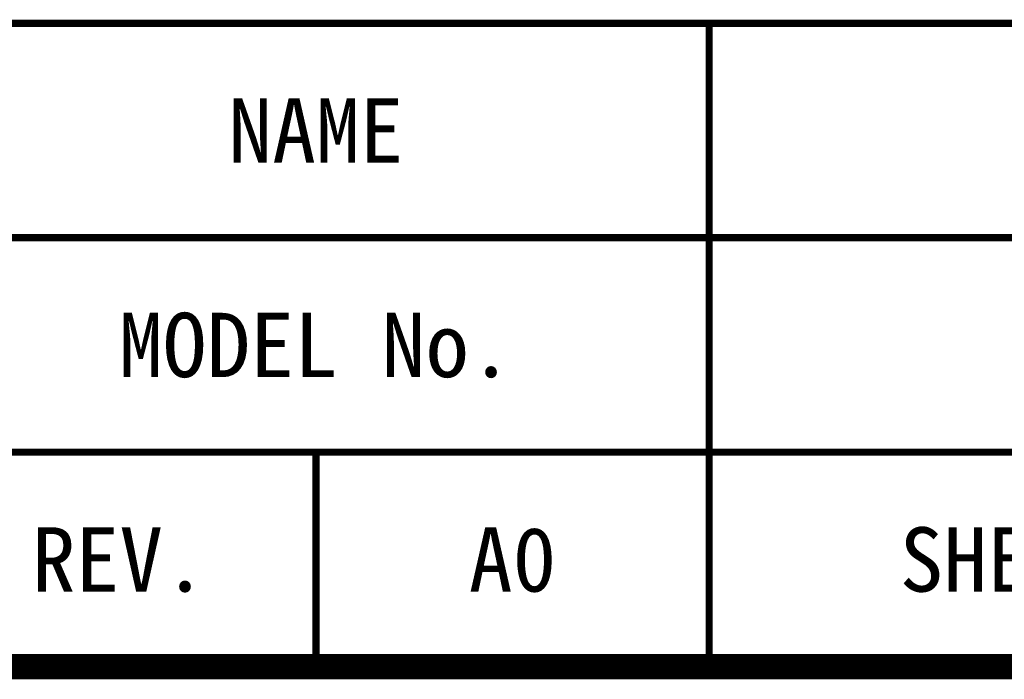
# Model space of a CAD drawing. Header units: millimetres. Extents: x 0 to 462, y 0 to 339.
# Tile 4 of 197: x 376 to 403, y 21 to 39. Entities that reach past the tile are written whole.
import ezdxf

# ---------------------------------------------------------------- set-up
doc = ezdxf.new("R2010")
doc.units = ezdxf.units.MM
doc.header["$LTSCALE"] = 23.1
doc.layers.add('E195SDEPSKLU00R_DXF_FORMAT', color=7, linetype='CONTINUOUS')
doc.styles.add('TEXTSTYLE_4', font='kaiu.ttf')

msp = doc.modelspace()

# ---------------------------------------------------------------- linework, layer by layer
at = {"layer": 'E195SDEPSKLU00R_DXF_FORMAT', "color": 40, "linetype": 'Continuous', "const_width": 0.2}
for points in [[(373.212, 39.212), (441.212, 39.212)], [(395.212, 39.212), (395.212, 21.212)], [(373.212, 33.212), (441.212, 33.212)], [(373.212, 27.212), (441.212, 27.212)], [(384.212, 27.212), (384.212, 21.212)], [(373.112, 21.212), (441.312, 21.212)]]:
    msp.add_lwpolyline(points, dxfattribs=at)
at = {"layer": 'E195SDEPSKLU00R_DXF_FORMAT', "color": 5, "linetype": 'Continuous', "const_width": 0.707}
msp.add_lwpolyline([(441.212, 21.212), (21.212, 21.212)], dxfattribs=at)

# ---------------------------------------------------------------- texts
at = {"layer": 'E195SDEPSKLU00R_DXF_FORMAT', "color": 7, "linetype": 'Continuous', "char_height": 1.8, "attachment_point": 2, "line_spacing_factor": 0.9, "style": 'TEXTSTYLE_4'}
for s, insert, width in [('NAME', (384.212, 37.112), 5.10792), ('MODEL No.', (384.212, 31.112), 11.49283), ('REV.', (378.712, 25.112), 5.10792), ('A0', (389.712, 25.112), 2.55396), ('SHEET:', (404.212, 25.112), 7.66189)]:
    msp.add_mtext(s, dxfattribs=dict(at, insert=insert, width=width))

doc.saveas('drawing.dxf')
